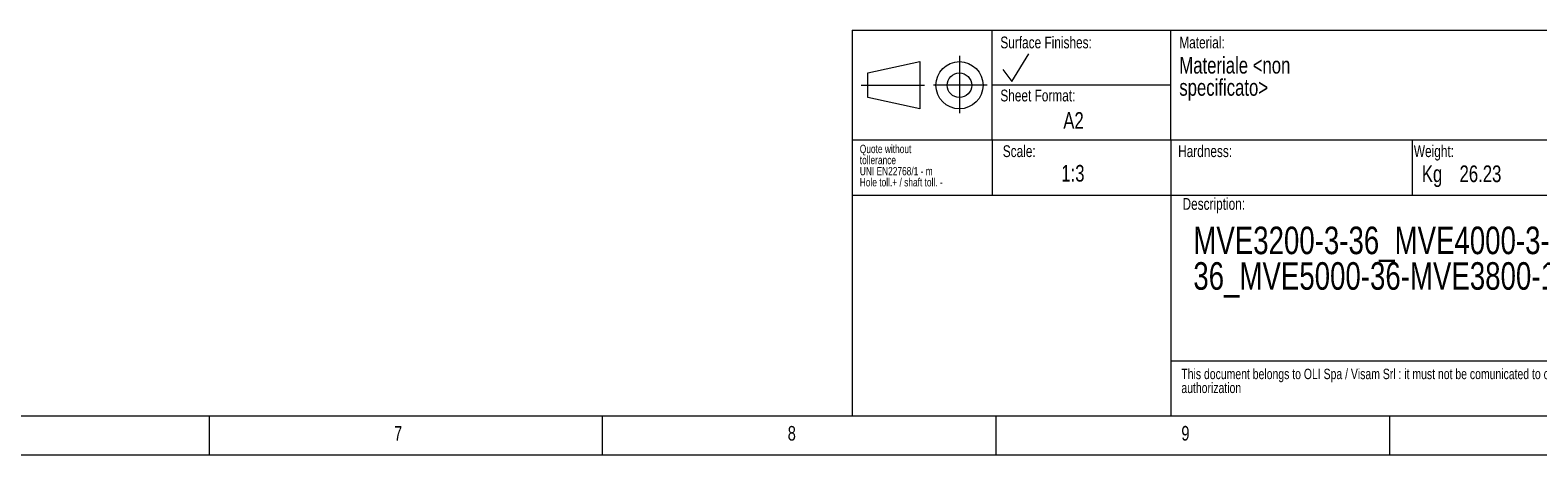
# Model space of a CAD drawing. Header units: millimetres. Extents: x 5 to 589, y 5 to 415.
# Tile 3 of 16: x 298 to 489, y 5 to 59. Entities that reach past the tile are written whole.
import ezdxf

# ---------------------------------------------------------------- set-up
doc = ezdxf.new("R2010")
doc.units = ezdxf.units.MM
doc.linetypes.add('CENTERX2', pattern=[20.32, 12.7, -2.54, 2.54, -2.54])
doc.styles.add('SLDTEXTSTYLE0', font='TXT', dxfattribs={"width": 0.75})

# ---------------------------------------------------------------- blocks, each defined once
blk = doc.blocks.new('SW_NOTE_0')
at = {"color": 0, "linetype": 'Continuous', "lineweight": 0, "char_height": 1.3229, "attachment_point": 1, "style": 'SLDTEXTSTYLE0'}
for s, insert in [('This document belongs to OLI Spa / Visam Srl : it must not be comunicated to other people without', (0, 1.71)), ('authorization', (0, -0.06))]:
    blk.add_mtext(s, dxfattribs=dict(at, insert=insert))
blk = doc.blocks.new('SW_NOTE_1')
at = {"color": 0, "linetype": 'Continuous', "lineweight": 0, "char_height": 2.1167, "attachment_point": 1, "style": 'SLDTEXTSTYLE0'}
for s, insert in [('Materiale <non', (0, 2.73)), ('specificato>', (0, -0.09))]:
    blk.add_mtext(s, dxfattribs=dict(at, insert=insert))
blk = doc.blocks.new('SW_NOTE_2')
at = {"color": 0, "linetype": 'Continuous', "lineweight": 0, "char_height": 3.5, "attachment_point": 1, "style": 'SLDTEXTSTYLE0'}
for s, insert in [('MVE3200-3-36_MVE4000-3-', (0, 4.51)), ('36_MVE5000-36-MVE3800-18-75A0', (0, -0.01))]:
    blk.add_mtext(s, dxfattribs=dict(at, insert=insert))
blk = doc.blocks.new('SW_NOTE_3')
at = {"color": 0, "linetype": 'Continuous', "lineweight": 0, "attachment_point": 1, "style": 'SLDTEXTSTYLE0'}
for s, insert, char_height in [('tollerance', (0, -0.05), 1.058), ('Quote without', (0, 1.36), 1.0583), ('UNI EN22768/1 - m', (0, -1.46), 1.0583), ('Hole toll.+ / shaft toll. -', (0, -2.87), 1.0583)]:
    blk.add_mtext(s, dxfattribs=dict(at, insert=insert, char_height=char_height))

msp = doc.modelspace()

# ---------------------------------------------------------------- linework, layer by layer
at = {"color": 7, "linetype": 'Continuous', "lineweight": 18}
for p, q in [((402.204, 59.057), (584.404, 59.057)), ((402.204, 59.057), (402.204, 10.057)), ((419.975, 45.057), (419.975, 59.057)), ((442.692, 45.057), (442.692, 59.057)), ((422.506, 52.512), (424.633, 56.044)), ((404.19, 53.614), (410.799, 55.054)), ((410.799, 55.054), (410.799, 49.059)), ((421.346, 54.046), (422.506, 52.512)), ((404.19, 50.5), (404.19, 53.614)), ((442.692, 52.057), (419.975, 52.057)), ((410.799, 49.059), (404.19, 50.5)), ((494.536, 45.057), (402.204, 45.057)), ((419.975, 45.057), (419.975, 38.057)), ((442.692, 45.057), (442.692, 10.057)), ((473.334, 45.057), (473.334, 38.057)), ((494.536, 38.057), (402.204, 38.057)), ((442.692, 17.057), (584.404, 17.057)), ((10.014, 10.057), (584.403, 10.057)), ((320.514, 10.095), (320.514, 5.095)), ((370.514, 5.095), (370.514, 10.095)), ((420.514, 5.095), (420.514, 10.057)), ((470.514, 5.095), (470.514, 10.095)), ((5.014, 5.095), (589.403, 5.095))]:
    msp.add_line(p, q, dxfattribs=at)
at = {"color": 7, "linetype": 'CENTERX2', "lineweight": 18}
for p, q in [((415.84, 55.781), (415.84, 48.499)), ((403.341, 52.057), (411.418, 52.057)), ((419.345, 52.057), (412.523, 52.057))]:
    msp.add_line(p, q, dxfattribs=at)
at = {"color": 7, "linetype": 'Continuous', "lineweight": 18}
for radius in [2.997, 1.557]:
    msp.add_circle((415.84, 52.057), radius, dxfattribs=at)

# ---------------------------------------------------------------- block references
at = {"color": 7, "linetype": 'Continuous', "lineweight": 0}
for name, p in [('SW_NOTE_1', (443.767, 52.927)), ('SW_NOTE_3', (403.179, 43.131)), ('SW_NOTE_2', (445.546, 29.584)), ('SW_NOTE_0', (444.025, 14.328))]:
    msp.add_blockref(name, p, dxfattribs=at)

# ---------------------------------------------------------------- texts
at = {"color": 7, "linetype": 'Continuous', "lineweight": 0, "attachment_point": 1, "style": 'SLDTEXTSTYLE0'}
for s, insert, char_height in [('Surface Finishes:', (421.034, 58.244), 1.5), ('Material:', (443.767, 58.244), 1.5), ('Sheet Format:', (421.034, 51.501), 1.5), ('A2', (429.028, 48.636), 2.1167), ('Scale:', (421.342, 44.429), 1.5), ('Hardness:', (443.613, 44.429), 1.5), ('Weight:', (473.555, 44.429), 1.5), ('1:3', (428.773, 41.93), 2.1167), ('Kg', (474.569, 41.864), 2.1167), ('26.23', (479.361, 41.864), 2.1167), ('Description:', (444.175, 37.728), 1.5), ('7', (344.025, 8.763), 1.852), ('8', (394.025, 8.763), 1.852), ('9', (444.025, 8.763), 1.852)]:
    msp.add_mtext(s, dxfattribs=dict(at, insert=insert, char_height=char_height))

doc.saveas('drawing.dxf')
